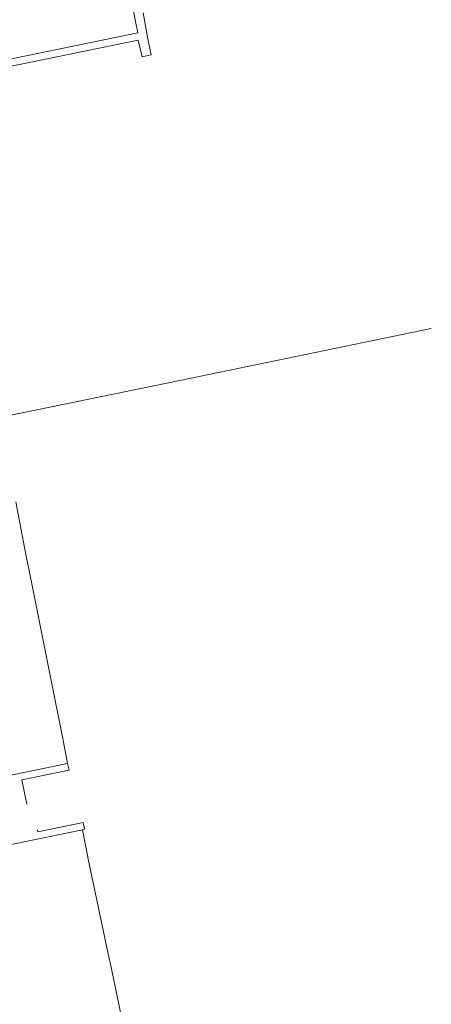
# Model space of a CAD drawing. Header units: metres. Extents: x 248690 to 249249, y 479346 to 480351.
# Tile 23 of 30: x 249147 to 249249, y 479559 to 479803. Entities that reach past the tile are written whole.
import ezdxf

# ---------------------------------------------------------------- set-up
doc = ezdxf.new("R2010")
doc.units = ezdxf.units.M
doc.layers.add('B-XX-OG-TERREIN_ERF-GV', color=7, linetype='Continuous', lineweight=18)
doc.layers.add('B-XX-VH-VERHARDING_OPEN-GV', color=252, linetype='Continuous', lineweight=18)

msp = doc.modelspace()

# ---------------------------------------------------------------- linework, layer by layer
at = {"layer": 'B-XX-OG-TERREIN_ERF-GV'}
for points in [[(249127.19, 479611.97), (249159.31, 479618.58), (249158.1, 479624.71), (249155, 479640.35), (249150.65, 479661.76), (249149.07, 479669.88), (249146.45, 479683.35)], [(249174.19, 479548.16), (249169.76, 479569.68), (249169.71, 479569.91), (249164.38, 479594.9), (249164.36, 479594.96), (249162.96, 479602.18), (249126.03, 479594.58), (249078.28, 479584.72), (249050.07, 479578.91), (249049.79, 479578.85), (249050.98, 479573.47), (249056.53, 479546.89)]]:
    msp.add_lwpolyline(points, dxfattribs=at)
at = {"layer": 'B-XX-VH-VERHARDING_OPEN-GV'}
for points in [[(249085.81, 479813.84), (249092.74, 479780.32), (249093.64, 479776.19), (249095.93, 479775.05), (249094.85, 479780.75), (249113.49, 479784.58), (249116.93, 479785.29), (249116.95, 479785.29), (249118.96, 479785.71), (249118.97, 479785.71), (249129.95, 479787.96), (249136.86, 479789.43), (249176.74, 479797.62), (249177.73, 479793.51), (249180.03, 479793.95), (249179.21, 479797.94), (249178, 479804.34)], [(249174.23, 479812.21), (249176.11, 479802.26), (249176.67, 479799.39), (249140.53, 479791.98), (249135.66, 479790.98), (249129.59, 479789.72), (249124.29, 479788.63), (249094.57, 479782.53), (249093.95, 479785.45), (249093.88, 479785.44), (249091.83, 479795.35), (249088.33, 479812.3)], [(249112.51, 479698.07), (249187.1, 479713.4), (249249.39, 479726.25)], [(249006.34, 479664.18), (249008.07, 479656.87), (249010.23, 479658.85), (249014.47, 479659.66), (249014.7, 479658.46), (249017.37, 479645.32), (249030.19, 479583.1), (249032.11, 479578.95), (249043.86, 479543.66), (249055.26, 479509.53), (249057.09, 479509.87), (249046.59, 479541.33), (249035.06, 479575.93), (249048.51, 479578.6), (249049.79, 479578.85), (249050.07, 479578.91), (249078.28, 479584.72), (249126.03, 479594.58), (249162.96, 479602.18), (249163.49, 479602.28), (249163.14, 479603.92), (249151.95, 479601.61), (249151.86, 479602.16)], [(249149.23, 479608.46), (249147.94, 479614.53), (249159.7, 479616.94), (249159.31, 479618.58), (249127.19, 479611.97)]]:
    msp.add_lwpolyline(points, dxfattribs=at)

doc.saveas('drawing.dxf')
